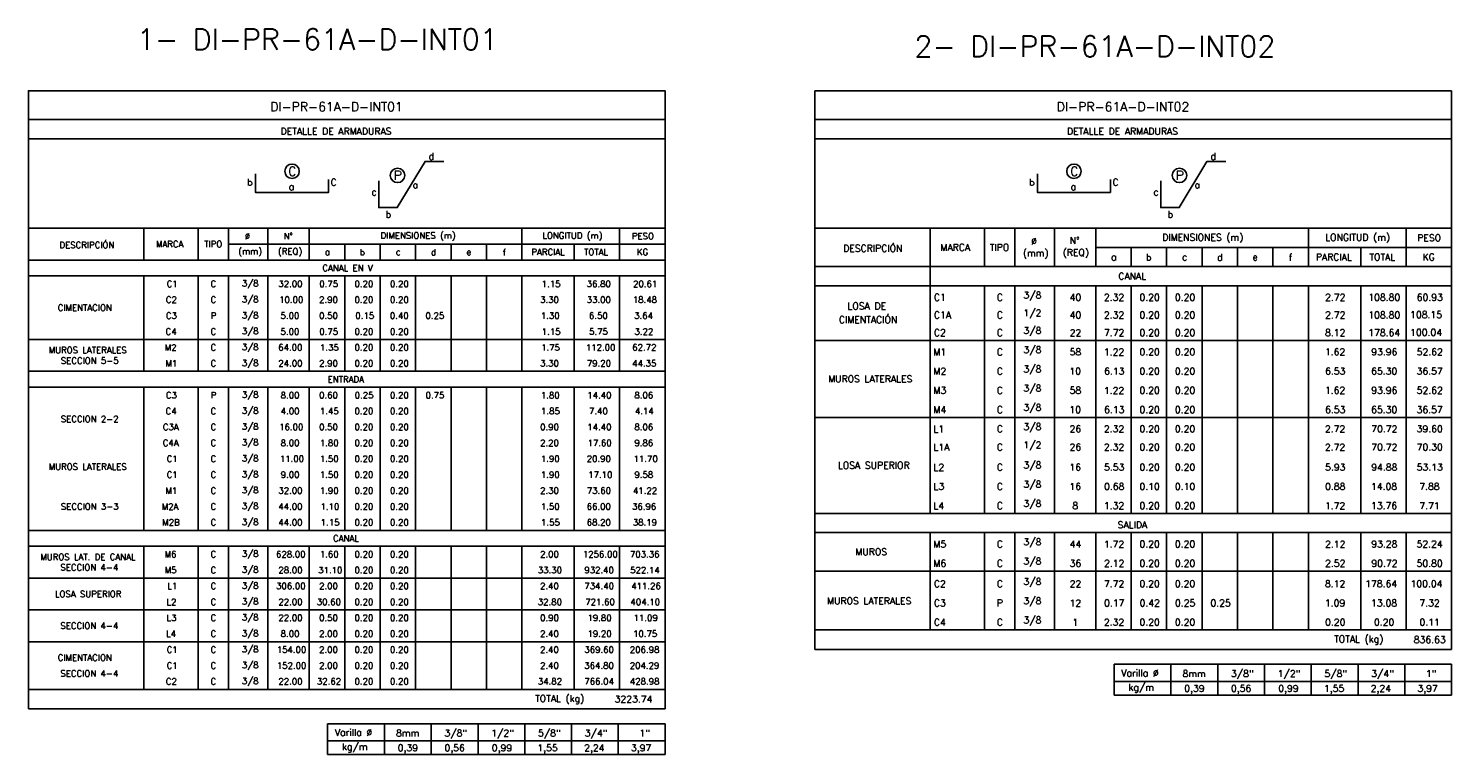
# Model space of a CAD drawing. Header units: metres. Extents: x -344 to 326, y 129 to 266.
# Tile 1 of 15: x -343 to -286, y 158 to 187. Entities that reach past the tile are written whole.
import ezdxf
from ezdxf.enums import TextEntityAlignment as Align

# ---------------------------------------------------------------- set-up
doc = ezdxf.new("R2010")
doc.units = ezdxf.units.M
for name, color, linetype in [('XREF-SE-CUADROS DE DESPIECE - HUAURA_PQT4$0$21', 3, 'Continuous'), ('XREF-SE-CUADROS DE DESPIECE - HUAURA_PQT4$0$21C', 3, 'Continuous'), ('XREF-SE-CUADROS DE DESPIECE - HUAURA_PQT4$0$23', 2, 'Continuous'), ('XREF-SE-CUADROS DE DESPIECE - HUAURA_PQT4$0$S-ANNO-TEXT', 7, 'Continuous'), ('XREF-SE-CUADROS DE DESPIECE - HUAURA_PQT4$0$S-LNWK-0006', 1, 'Continuous')]:
    doc.layers.add(name, color=color, linetype=linetype)
doc.styles.add('XREF-SE-CUADROS DE DESPIECE - HUAURA_PQT4$0$ROMANS-SP', font='romans.shx', dxfattribs={"width": 0.7})
doc.styles.add('XREF-SE-CUADROS DE DESPIECE - HUAURA_PQT4$0$TEGEPSA 100', font='romans.shx')

# ---------------------------------------------------------------- blocks, each defined once
blk = doc.blocks.new('XREF-SE-CUADROS DE DESPIECE - HUAURA_PQT4')
at = {"color": 3}
for p, q in [((-223.826, 72.91), (-223.826, 71.379)), ((-221.66, 72.91), (-221.66, 71.379)), ((-220.447, 72.91), (-220.447, 71.379)), ((-218.877, 72.91), (-218.877, 71.379)), ((-217.227, 72.91), (-217.227, 71.379)), ((-208.761, 72.91), (-208.761, 71.379)), ((-204.865, 72.91), (-204.865, 71.379)), ((-217.227, 72.14), (-203.057, 72.14)), ((-215.816, 72.14), (-215.816, 71.379)), ((-214.405, 72.14), (-214.405, 71.379)), ((-212.994, 72.14), (-212.994, 71.379)), ((-211.583, 72.14), (-211.583, 71.379)), ((-210.172, 72.14), (-210.172, 71.379)), ((-206.674, 72.14), (-206.674, 71.379)), ((-228.416, 71.379), (-203.057, 71.379)), ((-223.826, 71.379), (-223.826, 61.551)), ((-228.416, 70.617), (-203.057, 70.617)), ((-221.66, 70.617), (-221.66, 61.551)), ((-220.447, 70.617), (-220.447, 61.551)), ((-218.877, 70.617), (-218.877, 61.551)), ((-217.227, 70.617), (-217.227, 61.551)), ((-215.816, 70.617), (-215.816, 61.551)), ((-214.405, 70.617), (-214.405, 61.551)), ((-212.994, 70.617), (-212.994, 61.551)), ((-211.583, 70.617), (-211.583, 61.551)), ((-210.172, 70.617), (-210.172, 61.551)), ((-208.761, 70.617), (-208.761, 61.551)), ((-206.674, 70.617), (-206.674, 64.61)), ((-204.865, 70.617), (-204.865, 61.551)), ((-228.416, 68.441), (-203.057, 68.441)), ((-228.416, 65.377), (-203.057, 65.377)), ((-206.674, 64.61), (-206.674, 61.551)), ((-228.416, 61.551), (-223.826, 61.551)), ((-223.826, 61.551), (-203.057, 61.551)), ((-228.416, 60.789), (-203.057, 60.789)), ((-223.826, 60.789), (-223.826, 56.911)), ((-221.66, 60.789), (-221.66, 56.911)), ((-220.447, 60.789), (-220.447, 56.911)), ((-218.877, 60.789), (-218.877, 56.911)), ((-217.227, 60.789), (-217.227, 56.911)), ((-215.816, 60.789), (-215.816, 56.911)), ((-214.405, 60.789), (-214.405, 56.911)), ((-212.994, 60.789), (-212.994, 56.911)), ((-211.583, 60.789), (-211.583, 56.911)), ((-210.172, 60.789), (-210.172, 56.911)), ((-208.761, 60.789), (-208.761, 56.911)), ((-206.674, 60.789), (-206.674, 56.911)), ((-204.865, 60.789), (-204.865, 56.911)), ((-228.416, 59.257), (-203.057, 59.257)), ((-228.416, 56.911), (-203.057, 56.911))]:
    blk.add_line(p, q, dxfattribs=at)
at = {"layer": 'XREF-SE-CUADROS DE DESPIECE - HUAURA_PQT4$0$21'}
for p, q in [((-255.157, 72.91), (-255.157, 71.643)), ((-252.99, 72.91), (-252.99, 71.643)), ((-251.778, 72.91), (-251.778, 71.643)), ((-250.208, 72.91), (-250.208, 71.643)), ((-248.558, 72.91), (-248.558, 71.643)), ((-240.091, 72.91), (-240.091, 71.643)), ((-236.196, 72.91), (-236.196, 71.643)), ((-251.778, 72.276), (-234.387, 72.276)), ((-247.147, 72.276), (-247.147, 71.643)), ((-245.736, 72.276), (-245.736, 71.643)), ((-244.325, 72.276), (-244.325, 71.643)), ((-242.914, 72.276), (-242.914, 71.643)), ((-241.502, 72.276), (-241.502, 71.643)), ((-238.005, 72.276), (-238.005, 71.643)), ((-259.747, 71.643), (-234.387, 71.643)), ((-259.747, 71.01), (-234.387, 71.01)), ((-255.157, 71.01), (-255.157, 67.21)), ((-252.99, 71.01), (-252.99, 67.21)), ((-251.778, 71.01), (-251.778, 67.21)), ((-250.208, 71.01), (-250.208, 67.21)), ((-248.558, 71.01), (-248.558, 67.21)), ((-247.147, 71.01), (-247.147, 67.21)), ((-245.736, 71.01), (-245.736, 67.21)), ((-244.325, 71.01), (-244.325, 67.21)), ((-242.914, 71.01), (-242.914, 67.21)), ((-241.502, 71.01), (-241.502, 67.21)), ((-240.091, 71.01), (-240.091, 67.21)), ((-238.005, 71.01), (-238.005, 67.21)), ((-236.196, 71.01), (-236.196, 67.21)), ((-259.747, 68.476), (-234.387, 68.476)), ((-259.747, 67.21), (-234.387, 67.21)), ((-259.747, 66.576), (-234.387, 66.576)), ((-255.157, 66.576), (-255.157, 60.876)), ((-252.99, 66.576), (-252.99, 60.876)), ((-251.778, 66.576), (-251.778, 60.876)), ((-250.208, 66.576), (-250.208, 60.876)), ((-248.558, 66.576), (-248.558, 60.876)), ((-247.147, 66.576), (-247.147, 60.876)), ((-245.736, 66.576), (-245.736, 60.876)), ((-244.325, 66.576), (-244.325, 60.876)), ((-242.914, 66.576), (-242.914, 60.876)), ((-241.502, 66.576), (-241.502, 60.876)), ((-240.091, 66.576), (-240.091, 60.876)), ((-238.005, 66.576), (-238.005, 60.876)), ((-236.196, 66.576), (-236.196, 60.876)), ((-259.747, 60.876), (-234.387, 60.876)), ((-259.747, 60.243), (-234.387, 60.243)), ((-255.157, 60.243), (-255.157, 54.543)), ((-252.99, 60.243), (-252.99, 54.543)), ((-251.778, 60.243), (-251.778, 54.543)), ((-250.208, 60.243), (-250.208, 54.543)), ((-248.558, 60.243), (-248.558, 54.543)), ((-247.147, 60.243), (-247.147, 54.543)), ((-245.736, 60.243), (-245.736, 54.543)), ((-244.325, 60.243), (-244.325, 54.543)), ((-242.914, 60.243), (-242.914, 54.543)), ((-241.502, 60.243), (-241.502, 54.543)), ((-240.091, 60.243), (-240.091, 54.543)), ((-238.005, 60.243), (-238.005, 54.543)), ((-236.196, 60.243), (-236.196, 54.543)), ((-259.747, 58.976), (-234.387, 58.976)), ((-259.747, 57.71), (-234.387, 57.71)), ((-259.747, 56.443), (-234.387, 56.443)), ((-214.233, 55.546), (-214.233, 54.318)), ((-212.37, 55.546), (-212.37, 54.318)), ((-210.507, 55.546), (-210.507, 54.318)), ((-208.645, 55.546), (-208.645, 54.318)), ((-206.782, 55.546), (-206.782, 54.318)), ((-204.919, 55.546), (-204.919, 54.318)), ((-259.747, 54.543), (-234.387, 54.543)), ((-216.498, 54.858), (-203.057, 54.858)), ((-245.563, 53.178), (-245.563, 51.95)), ((-243.701, 53.178), (-243.701, 51.95)), ((-241.838, 53.178), (-241.838, 51.95)), ((-239.975, 53.178), (-239.975, 51.95)), ((-238.113, 53.178), (-238.113, 51.95)), ((-236.25, 53.178), (-236.25, 51.95)), ((-247.829, 52.49), (-234.387, 52.49))]:
    blk.add_line(p, q, dxfattribs=at)
at = {"layer": 'XREF-SE-CUADROS DE DESPIECE - HUAURA_PQT4$0$21C'}
for centre in [(-249.247, 75.177), (-218.098, 75.177), (-245.044, 75.012), (-213.895, 75.012)]:
    blk.add_circle(centre, 0.288, dxfattribs=at)
at = {"layer": 'XREF-SE-CUADROS DE DESPIECE - HUAURA_PQT4$0$23'}
for p, q in [((-228.416, 78.38), (-228.416, 56.137)), ((-203.057, 78.38), (-203.057, 56.137)), ((-259.747, 72.91), (-234.387, 72.91)), ((-228.416, 72.91), (-203.057, 72.91)), ((-228.416, 56.137), (-203.057, 56.137)), ((-216.498, 55.546), (-216.498, 54.318)), ((-216.498, 55.546), (-203.057, 55.546)), ((-216.498, 55.546), (-216.498, 54.318)), ((-203.057, 55.546), (-203.057, 54.318)), ((-216.498, 54.318), (-203.057, 54.318)), ((-259.747, 53.769), (-234.387, 53.769)), ((-247.829, 53.178), (-247.829, 51.95)), ((-247.829, 53.178), (-234.387, 53.178)), ((-247.829, 53.178), (-247.829, 51.95)), ((-234.387, 53.178), (-234.387, 51.95)), ((-247.829, 51.95), (-234.387, 51.95))]:
    blk.add_line(p, q, dxfattribs=at)
for points in [[(-234.387, 53.769), (-234.387, 78.38), (-259.747, 78.38), (-259.747, 53.769)], [(-203.057, 78.38), (-228.416, 78.38)], [(-234.387, 77.244), (-259.747, 77.244)], [(-203.057, 77.244), (-228.416, 77.244)], [(-234.387, 76.474), (-259.747, 76.474)], [(-203.057, 76.474), (-228.416, 76.474)]]:
    blk.add_lwpolyline(points, dxfattribs=at)
at = {"layer": 'XREF-SE-CUADROS DE DESPIECE - HUAURA_PQT4$0$S-LNWK-0006', "flags": 128}
for points in [[(-243.196, 75.568), (-243.949, 75.568), (-245.054, 73.731), (-245.791, 73.731), (-245.791, 74.798)], [(-212.047, 75.568), (-212.8, 75.568), (-213.905, 73.731), (-214.642, 73.731), (-214.642, 74.798)]]:
    blk.add_lwpolyline(points, dxfattribs=at)
at = {"layer": 'XREF-SE-CUADROS DE DESPIECE - HUAURA_PQT4$0$S-LNWK-0006'}
for points in [[(-247.789, 74.848), (-247.789, 74.338, -0.414214), (-247.803, 74.325), (-250.699, 74.325), (-250.699, 75.076)], [(-216.64, 74.848), (-216.64, 74.338, -0.414214), (-216.654, 74.325), (-219.549, 74.325), (-219.549, 75.076)]]:
    blk.add_lwpolyline(points, format="xyb", dxfattribs=at)
at = {"style": 'XREF-SE-CUADROS DE DESPIECE - HUAURA_PQT4$0$TEGEPSA 100'}
for s, height, p in [('Ø', 0.25, (-251.127, 72.468)), ('N°', 0.25, (-249.582, 72.468)), ('DIMENSIONES (m)', 0.25, (-245.72, 72.494)), ('LONGITUD (m)', 0.25, (-239.274, 72.494)), ('PESO', 0.25, (-235.709, 72.468)), ('N°', 0.27, (-218.269, 72.282)), ('DIMENSIONES (m)', 0.27, (-214.583, 72.413)), ('LONGITUD (m)', 0.27, (-208.09, 72.413)), ('PESO', 0.27, (-204.421, 72.391)), ('DESCRIPCIÓN', 0.25, (-258.512, 72.116)), ('MARCA', 0.25, (-254.668, 72.151)), ('TIPO', 0.25, (-252.745, 72.151)), ('(mm)', 0.25, (-251.387, 71.863)), ('(REQ)', 0.25, (-249.807, 71.861)), ('a', 0.25, (-247.938, 71.837)), ('b', 0.25, (-246.548, 71.83)), ('c', 0.25, (-245.111, 71.837)), ('d', 0.25, (-243.713, 71.83)), ('e', 0.25, (-242.298, 71.837)), ('f', 0.25, (-240.853, 71.826)), ('PARCIAL', 0.25, (-239.711, 71.835)), ('TOTAL', 0.25, (-237.611, 71.835)), ('KG', 0.25, (-235.508, 71.835)), ('DESCRIPCIÓN', 0.27, (-227.291, 71.971)), ('MARCA', 0.27, (-223.414, 72.01)), ('TIPO', 0.27, (-221.453, 72.01)), ('(mm)', 0.27, (-220.131, 71.785)), ('Ø', 0.27, (-219.803, 72.259)), ('(REQ)', 0.27, (-218.544, 71.808)), ('a', 0.27, (-216.618, 71.626)), ('b', 0.27, (-215.229, 71.617)), ('c', 0.27, (-213.792, 71.626)), ('d', 0.27, (-212.394, 71.617)), ('e', 0.27, (-210.983, 71.626)), ('f', 0.27, (-209.537, 71.615)), ('PARCIAL', 0.27, (-208.461, 71.625)), ('TOTAL', 0.27, (-206.33, 71.625)), ('KG', 0.27, (-204.208, 71.625)), ('C1', 0.25, (-254.24, 70.567)), ('C', 0.25, (-252.493, 70.568)), ('3/8', 0.25, (-251.243, 70.587)), ('32.00', 0.25, (-249.792, 70.568)), ('0.75', 0.25, (-248.16, 70.568)), ('0.20', 0.25, (-246.757, 70.568)), ('0.20', 0.25, (-245.346, 70.568)), ('1.15', 0.25, (-239.301, 70.567)), ('36.80', 0.25, (-237.51, 70.568)), ('20.61', 0.25, (-235.661, 70.567)), ('C1', 0.27, (-223.677, 70.023)), ('C', 0.27, (-221.171, 70.023)), (' 3/8', 0.27, (-220.297, 70.11)), ('40', 0.27, (-218.27, 70.023)), ('2.32', 0.27, (-216.905, 70.023)), ('0.20', 0.27, (-215.488, 70.023)), ('0.20', 0.27, (-214.077, 70.023)), ('2.72', 0.27, (-208.094, 70.023)), ('108.80', 0.27, (-206.372, 70.023)), ('60.93', 0.27, (-204.444, 70.023)), ('CIMENTACION', 0.25, (-258.579, 69.618)), ('C2', 0.25, (-254.273, 69.935)), ('C', 0.25, (-252.493, 69.935)), ('3/8', 0.25, (-251.243, 69.953)), ('10.00', 0.25, (-249.761, 69.934)), ('2.90', 0.25, (-248.168, 69.935)), ('0.20', 0.25, (-246.757, 69.935)), ('0.20', 0.25, (-245.346, 69.935)), ('3.30', 0.25, (-239.365, 69.935)), ('33.00', 0.25, (-237.51, 69.935)), ('18.48', 0.25, (-235.672, 69.934)), ('LOSA DE', 0.27, (-227.12, 69.678)), ('C3', 0.25, (-254.271, 69.301)), ('P', 0.25, (-252.486, 69.301)), ('3/8', 0.25, (-251.243, 69.32)), ('5.00', 0.25, (-249.704, 69.301)), ('0.50', 0.25, (-248.168, 69.301)), ('0.15', 0.25, (-246.724, 69.301)), ('0.40', 0.25, (-245.349, 69.301)), ('0.25', 0.25, (-243.93, 69.301)), ('1.30', 0.25, (-239.334, 69.301)), ('6.50', 0.25, (-237.418, 69.301)), ('3.64', 0.25, (-235.617, 69.301)), ('CIMENTACIÓN', 0.27, (-227.462, 69.133)), ('C1A', 0.27, (-223.677, 69.319)), ('C', 0.27, (-221.171, 69.319)), (' 1/2', 0.27, (-220.297, 69.406)), ('40', 0.27, (-218.27, 69.32)), ('2.32', 0.27, (-216.905, 69.32)), ('0.20', 0.27, (-215.488, 69.32)), ('0.20', 0.27, (-214.077, 69.32)), ('2.72', 0.27, (-208.094, 69.32)), ('108.80', 0.27, (-206.372, 69.32)), ('108.15', 0.27, (-204.706, 69.33)), ('C4', 0.25, (-254.285, 68.668)), ('C', 0.25, (-252.493, 68.668)), ('3/8', 0.25, (-251.243, 68.687)), ('5.00', 0.25, (-249.704, 68.668)), ('0.75', 0.25, (-248.16, 68.668)), ('0.20', 0.25, (-246.757, 68.668)), ('0.20', 0.25, (-245.346, 68.668)), ('1.15', 0.25, (-239.301, 68.667)), ('5.75', 0.25, (-237.414, 68.67)), ('3.22', 0.25, (-235.604, 68.668)), ('C2', 0.27, (-223.677, 68.613)), ('C', 0.27, (-221.171, 68.613)), (' 3/8', 0.27, (-220.297, 68.701)), ('22', 0.27, (-218.268, 68.61)), ('7.72', 0.27, (-216.9, 68.614)), ('0.20', 0.27, (-215.488, 68.614)), ('0.20', 0.27, (-214.077, 68.614)), ('8.12', 0.27, (-208.095, 68.614)), ('178.64', 0.27, (-206.374, 68.614)), ('100.04', 0.27, (-204.706, 68.625)), ('MUROS LATERALES', 0.25, (-258.94, 67.929)), ('M2', 0.25, (-254.317, 68.033)), ('C', 0.25, (-252.493, 68.035)), ('3/8', 0.25, (-251.243, 68.053)), ('64.00', 0.25, (-249.796, 68.035)), ('1.35', 0.25, (-248.134, 68.034)), ('0.20', 0.25, (-246.757, 68.035)), ('0.20', 0.25, (-245.346, 68.035)), ('1.75', 0.25, (-239.326, 68.034)), ('112.00', 0.25, (-237.542, 68.034)), ('62.72', 0.25, (-235.694, 68.035)), ('M1', 0.27, (-223.693, 67.845)), ('C', 0.27, (-221.171, 67.847)), (' 3/8', 0.27, (-220.297, 67.935)), ('58', 0.27, (-218.27, 67.848)), ('1.22', 0.27, (-216.905, 67.846)), ('0.20', 0.27, (-215.488, 67.848)), ('0.20', 0.27, (-214.077, 67.848)), ('1.62', 0.27, (-208.1, 67.848)), ('93.96', 0.27, (-206.255, 67.848)), ('52.62', 0.27, (-204.445, 67.848)), ('SECCION 5-5', 0.25, (-258.457, 67.508)), ('M1', 0.25, (-254.284, 67.399)), ('C', 0.25, (-252.493, 67.401)), ('3/8', 0.25, (-251.243, 67.42)), ('24.00', 0.25, (-249.793, 67.401)), ('2.90', 0.25, (-248.168, 67.401)), ('0.20', 0.25, (-246.757, 67.401)), ('0.20', 0.25, (-245.346, 67.401)), ('3.30', 0.25, (-239.365, 67.401)), ('79.20', 0.25, (-237.503, 67.401)), ('44.35', 0.25, (-235.696, 67.401)), ('MUROS LATERALES', 0.27, (-227.888, 66.774)), ('M2', 0.27, (-223.693, 67.079)), ('C', 0.27, (-221.171, 67.081)), (' 3/8', 0.27, (-220.297, 67.168)), ('10', 0.27, (-218.279, 67.082)), ('6.13', 0.27, (-216.897, 67.082)), ('0.20', 0.27, (-215.488, 67.082)), ('0.20', 0.27, (-214.077, 67.082)), ('6.53', 0.27, (-208.093, 67.082)), ('65.30', 0.27, (-206.258, 67.082)), ('36.57', 0.27, (-204.447, 67.082)), ('C3', 0.25, (-254.271, 66.135)), ('P', 0.25, (-252.486, 66.135)), ('3/8', 0.25, (-251.243, 66.153)), ('8.00', 0.25, (-249.7, 66.135)), ('0.60', 0.25, (-248.168, 66.135)), ('0.25', 0.25, (-246.752, 66.135)), ('0.20', 0.25, (-245.346, 66.135)), ('0.75', 0.25, (-243.927, 66.135)), ('1.80', 0.25, (-239.334, 66.134)), ('14.40', 0.25, (-237.484, 66.134)), ('8.06', 0.25, (-235.609, 66.135)), ('M3', 0.27, (-223.693, 66.316)), ('C', 0.27, (-221.171, 66.315)), (' 3/8', 0.27, (-220.297, 66.402)), ('58', 0.27, (-218.27, 66.316)), ('1.22', 0.27, (-216.905, 66.313)), ('0.20', 0.27, (-215.488, 66.316)), ('0.20', 0.27, (-214.077, 66.316)), ('1.62', 0.27, (-208.1, 66.316)), ('93.96', 0.27, (-206.255, 66.316)), ('52.62', 0.27, (-204.445, 66.316)), ('3/8', 0.25, (-251.243, 65.52)), ('M4', 0.27, (-223.693, 65.547)), ('C', 0.27, (-221.171, 65.549)), (' 3/8', 0.27, (-220.297, 65.636)), ('10', 0.27, (-218.279, 65.549)), ('6.13', 0.27, (-216.897, 65.549)), ('0.20', 0.27, (-215.488, 65.549)), ('0.20', 0.27, (-214.077, 65.549)), ('6.53', 0.27, (-208.093, 65.549)), ('65.30', 0.27, (-206.258, 65.549)), ('36.57', 0.27, (-204.447, 65.549)), ('SECCION 2-2', 0.25, (-258.458, 65.185)), ('C4', 0.25, (-254.285, 65.501)), ('C', 0.25, (-252.493, 65.501)), ('4.00', 0.25, (-249.697, 65.501)), ('1.45', 0.25, (-248.137, 65.501)), ('0.20', 0.25, (-246.757, 65.501)), ('0.20', 0.25, (-245.346, 65.501)), ('1.85', 0.25, (-239.329, 65.501)), ('7.40', 0.25, (-237.414, 65.501)), ('4.14', 0.25, (-235.586, 65.5)), ('C3A', 0.25, (-254.393, 64.868)), ('C', 0.25, (-252.493, 64.868)), ('3/8', 0.25, (-251.243, 64.887)), ('16.00', 0.25, (-249.761, 64.867)), ('0.50', 0.25, (-248.168, 64.868)), ('0.20', 0.25, (-246.757, 64.868)), ('0.20', 0.25, (-245.346, 64.868)), ('0.90', 0.25, (-239.363, 64.868)), ('14.40', 0.25, (-237.484, 64.867)), ('8.06', 0.25, (-235.609, 64.868)), ('L1', 0.27, (-223.693, 64.779)), ('C', 0.27, (-221.171, 64.783)), (' 3/8', 0.27, (-220.297, 64.87)), ('26', 0.27, (-218.272, 64.783)), ('2.32', 0.27, (-216.905, 64.783)), ('0.20', 0.27, (-215.488, 64.783)), ('0.20', 0.27, (-214.077, 64.783)), ('2.72', 0.27, (-208.1, 64.781)), ('70.72', 0.27, (-206.254, 64.783)), ('39.60', 0.27, (-204.445, 64.783)), ('C4A', 0.25, (-254.396, 64.235)), ('C', 0.25, (-252.493, 64.235)), ('3/8', 0.25, (-251.243, 64.253)), ('8.00', 0.25, (-249.7, 64.235)), ('1.80', 0.25, (-248.139, 64.234)), ('0.20', 0.25, (-246.757, 64.235)), ('0.20', 0.25, (-245.346, 64.235)), ('2.20', 0.25, (-239.364, 64.235)), ('17.60', 0.25, (-237.476, 64.234)), ('9.86', 0.25, (-235.609, 64.235)), ('L1A', 0.27, (-223.693, 64.054)), ('C', 0.27, (-221.171, 64.057)), (' 1/2', 0.27, (-220.297, 64.144)), ('26', 0.27, (-218.272, 64.058)), ('2.32', 0.27, (-216.905, 64.058)), ('0.20', 0.27, (-215.488, 64.058)), ('0.20', 0.27, (-214.077, 64.058)), ('2.72', 0.27, (-208.1, 64.056)), ('70.72', 0.27, (-206.254, 64.058)), ('70.30', 0.27, (-204.445, 64.058)), ('MUROS LATERALES', 0.25, (-258.94, 63.285)), ('C1', 0.25, (-254.24, 63.601)), ('C', 0.25, (-252.493, 63.601)), ('3/8', 0.25, (-251.243, 63.62)), ('11.00', 0.25, (-249.733, 63.601)), ('1.50', 0.25, (-248.139, 63.601)), ('0.20', 0.25, (-246.757, 63.601)), ('0.20', 0.25, (-245.346, 63.601)), ('1.90', 0.25, (-239.334, 63.601)), ('20.90', 0.25, (-237.508, 63.601)), ('11.70', 0.25, (-235.639, 63.601)), ('LOSA SUPERIOR', 0.27, (-227.503, 63.332)), ('L2', 0.27, (-223.693, 63.252)), ('C', 0.27, (-221.171, 63.256)), (' 3/8', 0.27, (-220.297, 63.343)), ('16', 0.27, (-218.278, 63.256)), ('5.53', 0.27, (-216.897, 63.256)), ('0.20', 0.27, (-215.488, 63.256)), ('0.20', 0.27, (-214.077, 63.256)), ('5.93', 0.27, (-208.092, 63.256)), ('94.88', 0.27, (-206.254, 63.256)), ('53.13', 0.27, (-204.443, 63.256)), ('C1', 0.25, (-254.24, 62.967)), ('C', 0.25, (-252.493, 62.968)), ('3/8', 0.25, (-251.243, 62.987)), ('9.00', 0.25, (-249.699, 62.968)), ('1.50', 0.25, (-248.139, 62.967)), ('0.20', 0.25, (-246.757, 62.968)), ('0.20', 0.25, (-245.346, 62.968)), ('1.90', 0.25, (-239.334, 62.967)), ('17.10', 0.25, (-237.447, 62.967)), ('9.58', 0.25, (-235.607, 62.968)), ('M1', 0.25, (-254.284, 62.332)), ('C', 0.25, (-252.493, 62.335)), ('3/8', 0.25, (-251.243, 62.353)), ('32.00', 0.25, (-249.792, 62.335)), ('1.90', 0.25, (-248.139, 62.334)), ('0.20', 0.25, (-246.757, 62.335)), ('0.20', 0.25, (-245.346, 62.335)), ('2.30', 0.25, (-239.364, 62.335)), ('73.60', 0.25, (-237.503, 62.335)), ('41.22', 0.25, (-235.665, 62.333)), ('L3', 0.27, (-223.693, 62.49)), ('C', 0.27, (-221.171, 62.489)), (' 3/8', 0.27, (-220.297, 62.577)), ('16', 0.27, (-218.278, 62.49)), ('0.68', 0.27, (-216.898, 62.49)), ('0.10', 0.27, (-215.488, 62.49)), ('0.10', 0.27, (-214.077, 62.49)), ('0.88', 0.27, (-208.093, 62.49)), ('14.08', 0.27, (-206.264, 62.49)), ('7.88', 0.27, (-204.34, 62.49)), ('SECCION 3-3', 0.25, (-258.456, 61.701)), ('M2A', 0.25, (-254.437, 61.699)), ('C', 0.25, (-252.493, 61.701)), ('3/8', 0.25, (-251.243, 61.72)), ('44.00', 0.25, (-249.792, 61.701)), ('1.10', 0.25, (-248.111, 61.701)), ('0.20', 0.25, (-246.757, 61.701)), ('0.20', 0.25, (-245.346, 61.701)), ('1.50', 0.25, (-239.334, 61.701)), ('66.00', 0.25, (-237.51, 61.701)), ('36.96', 0.25, (-235.702, 61.701)), ('L4', 0.27, (-223.693, 61.721)), ('C', 0.27, (-221.171, 61.723)), (' 3/8', 0.27, (-220.297, 61.811)), ('8', 0.27, (-218.16, 61.724)), ('1.32', 0.27, (-216.905, 61.724)), ('0.20', 0.27, (-215.488, 61.724)), ('0.20', 0.27, (-214.077, 61.724)), ('1.72', 0.27, (-208.1, 61.722)), ('13.76', 0.27, (-206.264, 61.724)), ('7.71', 0.27, (-204.337, 61.722)), ('M2B', 0.25, (-254.417, 61.066)), ('C', 0.25, (-252.493, 61.068)), ('3/8', 0.25, (-251.243, 61.087)), ('44.00', 0.25, (-249.792, 61.068)), ('1.15', 0.25, (-248.106, 61.067)), ('0.20', 0.25, (-246.757, 61.068)), ('0.20', 0.25, (-245.346, 61.068)), ('1.55', 0.25, (-239.329, 61.067)), ('68.20', 0.25, (-237.51, 61.068)), ('38.19', 0.25, (-235.672, 61.067)), ('MUROS', 0.27, (-226.803, 59.889)), ('M5', 0.27, (-223.693, 60.196)), ('C', 0.27, (-221.171, 60.195)), (' 3/8', 0.27, (-220.297, 60.283)), ('44', 0.27, (-218.267, 60.193)), ('1.72', 0.27, (-216.905, 60.194)), ('0.20', 0.27, (-215.488, 60.196)), ('0.20', 0.27, (-214.077, 60.196)), ('2.12', 0.27, (-208.094, 60.194)), ('93.28', 0.27, (-206.254, 60.196)), ('52.24', 0.27, (-204.45, 60.196)), ('MUROS LAT. DE CANAL', 0.25, (-259.274, 59.695)), ('SECCION 4-4', 0.25, (-258.473, 59.274)), ('M6', 0.25, (-254.323, 59.801)), ('C', 0.25, (-252.493, 59.801)), ('3/8', 0.25, (-251.243, 59.82)), ('628.00', 0.25, (-249.885, 59.801)), ('1.60', 0.25, (-248.139, 59.801)), ('0.20', 0.25, (-246.757, 59.801)), ('0.20', 0.25, (-245.346, 59.801)), ('2.00', 0.25, (-239.364, 59.801)), ('1256.00', 0.25, (-237.662, 59.801)), ('703.36', 0.25, (-235.787, 59.801)), ('M6', 0.27, (-223.693, 59.43)), ('C', 0.27, (-221.171, 59.429)), (' 3/8', 0.27, (-220.297, 59.516)), ('36', 0.27, (-218.27, 59.43)), ('2.12', 0.27, (-216.899, 59.428)), ('0.20', 0.27, (-215.488, 59.43)), ('0.20', 0.27, (-214.077, 59.43)), ('2.52', 0.27, (-208.094, 59.43)), ('90.72', 0.27, (-206.251, 59.43)), ('50.80', 0.27, (-204.449, 59.43)), ('M5', 0.25, (-254.317, 59.17)), ('C', 0.25, (-252.493, 59.168)), ('3/8', 0.25, (-251.243, 59.187)), ('28.00', 0.25, (-249.791, 59.168)), ('31.10', 0.25, (-248.205, 59.167)), ('0.20', 0.25, (-246.757, 59.168)), ('0.20', 0.25, (-245.346, 59.168)), ('33.30', 0.25, (-239.457, 59.168)), ('932.40', 0.25, (-237.603, 59.168)), ('522.14', 0.25, (-235.776, 59.167)), (' 3/8', 0.27, (-220.297, 58.703)), ('LOSA SUPERIOR', 0.25, (-258.692, 58.218)), ('L1', 0.25, (-254.217, 58.532)), ('C', 0.25, (-252.493, 58.535)), ('3/8', 0.25, (-251.243, 58.553)), ('306.00', 0.25, (-249.884, 58.535)), ('2.00', 0.25, (-248.168, 58.535)), ('0.20', 0.25, (-246.757, 58.535)), ('0.20', 0.25, (-245.346, 58.535)), ('2.40', 0.25, (-239.366, 58.535)), ('734.40', 0.25, (-237.6, 58.535)), ('411.26', 0.25, (-235.734, 58.534)), ('C2', 0.27, (-223.677, 58.615)), ('C', 0.27, (-221.171, 58.615)), ('22', 0.27, (-218.268, 58.612)), ('7.72', 0.27, (-216.902, 58.616)), ('0.20', 0.27, (-215.488, 58.616)), ('0.20', 0.27, (-214.077, 58.616)), ('8.12', 0.27, (-208.098, 58.616)), ('178.64', 0.27, (-206.495, 58.616)), ('100.04', 0.27, (-204.69, 58.616)), ('L2', 0.25, (-254.25, 57.899)), ('C', 0.25, (-252.493, 57.901)), ('3/8', 0.25, (-251.243, 57.92)), ('22.00', 0.25, (-249.791, 57.901)), ('30.60', 0.25, (-248.262, 57.901)), ('0.20', 0.25, (-246.757, 57.901)), ('0.20', 0.25, (-245.346, 57.901)), ('32.80', 0.25, (-239.457, 57.901)), ('721.60', 0.25, (-237.566, 57.901)), ('404.10', 0.25, (-235.765, 57.901)), ('MUROS LATERALES', 0.27, (-227.93, 57.935)), ('C3', 0.27, (-223.677, 57.85)), ('P', 0.27, (-221.172, 57.847)), (' 3/8', 0.27, (-220.297, 57.936)), ('12', 0.27, (-218.274, 57.846)), ('0.17', 0.27, (-216.897, 57.85)), ('0.42', 0.27, (-215.483, 57.85)), ('0.25', 0.27, (-214.072, 57.85)), ('0.25', 0.27, (-212.661, 57.85)), ('1.09', 0.27, (-208.102, 57.85)), ('13.08', 0.27, (-206.264, 57.85)), ('7.32', 0.27, (-204.337, 57.85)), ('L3', 0.25, (-254.249, 57.268)), ('C', 0.25, (-252.493, 57.268)), ('3/8', 0.25, (-251.243, 57.287)), ('22.00', 0.25, (-249.791, 57.268)), ('0.50', 0.25, (-248.168, 57.268)), ('0.20', 0.25, (-246.757, 57.268)), ('0.20', 0.25, (-245.346, 57.268)), ('0.90', 0.25, (-239.363, 57.268)), ('19.80', 0.25, (-237.478, 57.267)), ('11.09', 0.25, (-235.641, 57.267)), ('C4', 0.27, (-223.677, 57.083)), ('C', 0.27, (-221.171, 57.083)), (' 3/8', 0.27, (-220.297, 57.17)), ('1', 0.27, (-218.159, 57.081)), ('2.32', 0.27, (-216.905, 57.084)), ('0.20', 0.27, (-215.488, 57.084)), ('0.20', 0.27, (-214.077, 57.084)), ('0.20', 0.27, (-208.094, 57.084)), ('0.20', 0.27, (-206.147, 57.084)), ('0.11', 0.27, (-204.333, 57.084)), ('SECCION 4-4', 0.25, (-258.473, 56.951)), ('L4', 0.25, (-254.263, 56.635)), ('C', 0.25, (-252.493, 56.635)), ('3/8', 0.25, (-251.243, 56.653)), ('8.00', 0.25, (-249.7, 56.635)), ('2.00', 0.25, (-248.168, 56.635)), ('0.20', 0.25, (-246.757, 56.635)), ('0.20', 0.25, (-245.346, 56.635)), ('2.40', 0.25, (-239.366, 56.635)), ('19.20', 0.25, (-237.478, 56.634)), ('10.75', 0.25, (-235.662, 56.634)), ('C1', 0.25, (-254.24, 56.001)), ('C', 0.25, (-252.493, 56.001)), ('3/8', 0.25, (-251.243, 56.02)), ('154.00', 0.25, (-249.856, 56.001)), ('2.00', 0.25, (-248.168, 56.001)), ('0.20', 0.25, (-246.757, 56.001)), ('0.20', 0.25, (-245.346, 56.001)), ('2.40', 0.25, (-239.366, 56.001)), ('369.60', 0.25, (-237.602, 56.001)), ('206.98', 0.25, (-235.79, 56.001)), ('CIMENTACION', 0.25, (-258.579, 55.685)), ('C1', 0.25, (-254.24, 55.367)), ('C', 0.25, (-252.493, 55.368)), ('3/8', 0.25, (-251.243, 55.387)), ('152.00', 0.25, (-249.853, 55.367)), ('2.00', 0.25, (-248.168, 55.368)), ('0.20', 0.25, (-246.757, 55.368)), ('0.20', 0.25, (-245.346, 55.368)), ('2.40', 0.25, (-239.366, 55.368)), ('364.80', 0.25, (-237.604, 55.368)), ('204.29', 0.25, (-235.793, 55.368)), ('SECCION 4-4', 0.25, (-258.473, 55.051)), ('3/8', 0.25, (-251.243, 54.753)), ('C2', 0.25, (-254.273, 54.735)), ('C', 0.25, (-252.493, 54.735)), ('22.00', 0.25, (-249.791, 54.735)), ('32.62', 0.25, (-248.257, 54.735)), ('0.20', 0.25, (-246.757, 54.735)), ('0.20', 0.25, (-245.346, 54.735)), ('34.82', 0.25, (-239.455, 54.735)), ('766.04', 0.25, (-237.603, 54.735)), ('428.98', 0.25, (-235.789, 54.735))]:
    blk.add_text(s, height=height, dxfattribs=at).set_placement(p)
at = {"layer": 'Defpoints', "style": 'XREF-SE-CUADROS DE DESPIECE - HUAURA_PQT4$0$ROMANS-SP'}
for s, p in [('1- DI-PR-61A-D-INT01', (-255.421, 80.015)), ('2- DI-PR-61A-D-INT02', (-224.451, 79.735))]:
    blk.add_text(s, height=0.83433, dxfattribs=at).set_placement(p)
at = {"layer": 'XREF-SE-CUADROS DE DESPIECE - HUAURA_PQT4$0$23', "style": 'XREF-SE-CUADROS DE DESPIECE - HUAURA_PQT4$0$TEGEPSA 100'}
for s, height, p in [('CANAL EN V', 0.25, (-248.038, 71.201)), ('CANAL', 0.27, (-216.331, 70.863)), ('ENTRADA', 0.25, (-247.829, 66.768)), ('SALIDA', 0.27, (-216.358, 60.962)), ('CANAL', 0.25, (-247.613, 60.435)), ('TOTAL (kg)', 0.27, (-207.735, 56.414)), ('836.63', 0.27, (-204.561, 56.389)), ('TOTAL (kg)', 0.27, (-239.566, 54.046)), ('3223.74 ', 0.27, (-236.395, 54.022))]:
    blk.add_text(s, height=height, dxfattribs=at).set_placement(p)
at = {"layer": 'XREF-SE-CUADROS DE DESPIECE - HUAURA_PQT4$0$S-ANNO-TEXT', "color": 4, "style": 'XREF-SE-CUADROS DE DESPIECE - HUAURA_PQT4$0$TEGEPSA 100'}
for s, p in [('DI-PR-61A-D-INT01', (-250.116, 77.564)), ('DI-PR-61A-D-INT02', (-218.785, 77.564))]:
    blk.add_text(s, height=0.36233, dxfattribs=at).set_placement(p)
at = {"layer": 'XREF-SE-CUADROS DE DESPIECE - HUAURA_PQT4$0$S-ANNO-TEXT', "style": 'XREF-SE-CUADROS DE DESPIECE - HUAURA_PQT4$0$TEGEPSA 100'}
for s, height, p in [('DETALLE DE ARMADURAS', 0.27006, (-249.705, 76.635)), ('DETALLE DE ARMADURAS', 0.27006, (-218.374, 76.635)), ('Varilla %%C', 0.27, (-216.213, 55.062)), ('8mm', 0.27, (-213.773, 55.037)), ('3/8"', 0.27, (-211.845, 55.037)), ('1/2"', 0.27, (-209.982, 55.037)), ('5/8"', 0.27, (-208.12, 55.037)), ('3/4"', 0.27, (-206.257, 55.037)), ('1"', 0.27, (-204.078, 55.037)), ('kg/m', 0.27, (-215.927, 54.492)), ('0,39', 0.27, (-213.706, 54.447)), ('0,56', 0.27, (-211.844, 54.447)), ('0,99', 0.27, (-209.959, 54.447)), ('1,55', 0.27, (-208.141, 54.447)), ('2,24', 0.27, (-206.278, 54.447)), ('3,97', 0.27, (-204.416, 54.447)), ('Varilla %%C', 0.27, (-247.544, 52.695)), ('8mm', 0.27, (-245.104, 52.669)), ('3/8"', 0.27, (-243.176, 52.669)), ('1/2"', 0.27, (-241.313, 52.669)), ('5/8"', 0.27, (-239.45, 52.669)), ('3/4"', 0.27, (-237.588, 52.669)), ('1"', 0.27, (-235.409, 52.669)), ('kg/m', 0.27, (-247.257, 52.124)), ('0,39', 0.27, (-245.037, 52.079)), ('0,56', 0.27, (-243.174, 52.079)), ('0,99', 0.27, (-241.289, 52.079)), ('1,55', 0.27, (-239.472, 52.079)), ('2,24', 0.27, (-237.609, 52.079)), ('3,97', 0.27, (-235.746, 52.079))]:
    blk.add_text(s, height=height, dxfattribs=at).set_placement(p)
for s, p in [('d', (-243.588, 75.636)), ('d', (-212.439, 75.636)), ('b', (-250.814, 74.604)), ('C', (-247.468, 74.604)), ('b', (-219.665, 74.604)), ('C', (-216.319, 74.604)), ('c', (-245.873, 74.214)), ('c', (-214.724, 74.214)), ('b', (-245.298, 73.329)), ('b', (-214.148, 73.329))]:
    blk.add_text(s, height=0.27, dxfattribs=at).set_placement(p, align=Align.RIGHT)
for s, height, p in [('C', 0.362, (-249.234, 74.995)), ('P', 0.362, (-245.031, 74.83)), ('C', 0.362, (-218.084, 74.995)), ('P', 0.362, (-213.881, 74.83)), ('a', 0.27, (-249.27, 74.424)), ('a', 0.27, (-244.334, 74.501)), ('a', 0.27, (-218.121, 74.424)), ('a', 0.27, (-213.185, 74.501))]:
    blk.add_text(s, height=height, dxfattribs=at).set_placement(p, align=Align.CENTER)

msp = doc.modelspace()

# ---------------------------------------------------------------- block references
msp.add_blockref('XREF-SE-CUADROS DE DESPIECE - HUAURA_PQT4', (-83.359, 105.83))

doc.saveas('drawing.dxf')
